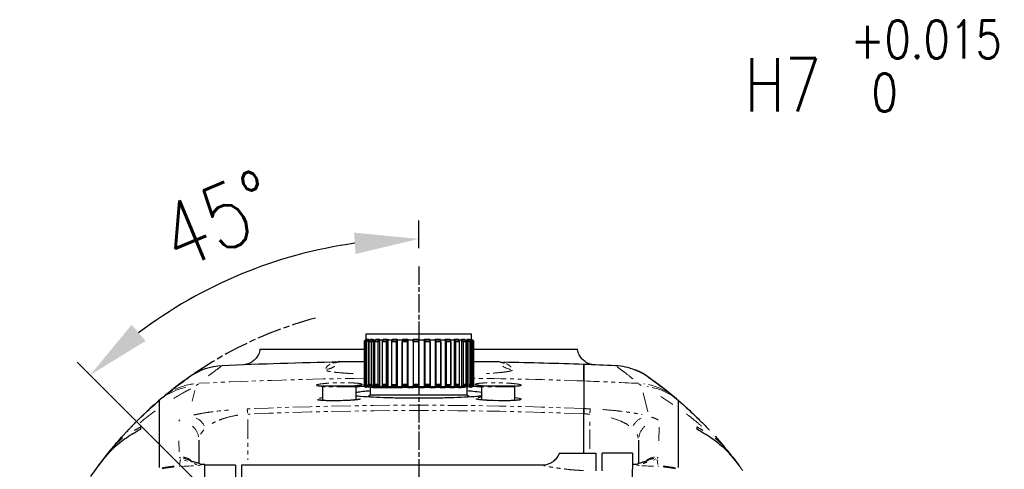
# Model space of a CAD drawing. Header units: millimetres. Extents: x 0 to 7327, y -11399 to -6123.
# Tile 69 of 87: x 1367 to 1851, y -7089 to -6868. Entities that reach past the tile are written whole.
import ezdxf

# ---------------------------------------------------------------- set-up
doc = ezdxf.new("R2010")
doc.units = ezdxf.units.MM
for name, pattern in [('AM_ISO08W050', [18, 12, -1.5, 3, -1.5]), ('SLD-가상선(이점쇄선)', [12.7, 6.35, -1.27, 1.27, -1.27, 1.27, -1.27]), ('SLD-실선', [0])]:
    doc.linetypes.add(name, pattern=pattern)
doc.layers.add('AM_5', color=3, linetype='Continuous', lineweight=25)
doc.layers.add('AM_7', color=4, linetype='AM_ISO08W050', lineweight=25)
doc.styles.add('HHI_Dims', font='simplex.shx', dxfattribs={"width": 0.8, "bigfont": 'whgtxt.shx'})
doc.dimstyles.new('HHI_Standard$2', dxfattribs={"dimtxt": 3.5, "dimasz": 3.5, "dimexe": 1, "dimexo": 1, "dimgap": 1.5, "dimtad": 1, "dimdec": 0, "dimdsep": 46, "dimtxsty": 'HHI_Dims', "dimcen": 0, "dimclrd": 1, "dimclre": 1, "dimclrt": 1, "dimadec": 3, "dimazin": 2, "dimtp": 0.1, "dimtm": 0.1, "dimtfac": 0.65, "dimtdec": 0, "dimtmove": 0, "dimatfit": 3, "dimldrblk": 'OPEN30', "dimfxl": 1, "dimlwd": -1, "dimlwe": -1, "dimarcsym": 1})

# ---------------------------------------------------------------- blocks, each defined once
blk = doc.blocks.new('g1g2g34')
at = {"color": 7, "linetype": 'SLD-실선', "lineweight": 25}
for p, q in [((-80.92, 102.57), (-83.34, 100.29)), ((-81.12, 102.41), (-80.76, 102.7)), ((-81.12, 102.42), (-81.12, 102.41)), ((-87.52, 97), (-84.42, 99.72)), ((-86.84, 97), (-84.42, 99.72)), ((-90.64, 91), (-89.5, 93.05)), ((-90.64, 91), (-89.8, 91)), ((-100.28, 83.74), (-99.22, 84.99)), ((-99.22, 84.99), (-99.22, 85)), ((-96.75, 85), (-98.44, 85)), ((-77.33, 85), (-96.75, 85)), ((-78.22, 70.93), (-78.22, 70)), ((-82, 70), (-82, 60)), ((-82, 70), (-76.72, 70)), ((78.22, 70), (-76.72, 70)), ((-76.19, 60), (-82, 60)), ((-82, 46.04), (-82, 58)), ((-82, 58), (-76.19, 58)), ((-116, 17.9), (-116, 52)), ((-105.6, 54), (-96.57, 54)), ((-82, 54), (-94.83, 54)), ((-82, 46.04), (-81, 45.54)), ((-78, 40.34), (-78, -58)), ((-104, 20.8), (-104, 31.2)), ((-99.24, 31.5), (-103.7, 31.5)), ((-112, 17.9), (-112, 26)), ((-99.13, 26), (-99.16, 25.05)), ((-103.7, 20.5), (-99.45, 20.5)), ((-119.21, 17.3), (-121, 17.3)), ((-121, -17.3), (-121, 17.3)), ((-119.3, 17.3), (-118.7, 17.9)), ((-118.7, 17.8), (-119.3, 17.21)), ((-119.3, 16.93), (-118.7, 17.52)), ((-119.3, 16.93), (-119.3, 17.21)), ((-118.7, 17.02), (-119.3, 16.46)), ((-118.8, 16.93), (-119.3, 16.93)), ((-119.3, 15.82), (-119.3, 16.46)), ((-119.3, 15.82), (-118.7, 16.38)), ((-118.4, 17.52), (-119, 16.92)), ((-119, 16.92), (-118.8, 16.92)), ((-118.4, 16.37), (-119, 15.81)), ((-118.7, 17.9), (-118.4, 17.9)), ((-118.7, 17.52), (-118.7, 17.8)), ((-104.4, 17.8), (-118.7, 17.8)), ((-118.7, 17.52), (-104.4, 17.52)), ((-118.7, 16.38), (-118.7, 17.02)), ((-104.4, 17.02), (-118.7, 17.02)), ((-118.7, 16.38), (-104.4, 16.38)), ((-118.4, 17.9), (-104.1, 17.9)), ((-118.4, 17.8), (-118.4, 17.52)), ((-118.4, 17.8), (-104.1, 17.8)), ((-118.4, 17.52), (-104.1, 17.52)), ((-118.4, 17.01), (-118.4, 16.37)), ((-118.4, 17.01), (-104.1, 17.01)), ((-118.4, 16.37), (-104.1, 16.37)), ((-104.4, 17.52), (-104.4, 17.8)), ((-104.4, 17.8), (-104.4, 17.8)), ((-104.4, 17.02), (-104.4, 16.38)), ((-104.39, 17.01), (-104.4, 17.02)), ((-103.5, 17.3), (-104.1, 17.9)), ((-104.1, 17.52), (-104.1, 17.8)), ((-104.1, 17.8), (-103.5, 17.2)), ((-103.5, 16.92), (-104.1, 17.52)), ((-104.1, 16.37), (-104.1, 17.01)), ((-104.1, 17.01), (-103.5, 16.45)), ((-103.5, 15.81), (-104.1, 16.37)), ((-104, 16.92), (-103.5, 16.92)), ((-103.8, 16.75), (-103.8, 16.93)), ((-100.36, 16.54), (-101, 15.9)), ((-119, 15.82), (-119.3, 15.82)), ((-118.7, 15.5), (-119.3, 14.99)), ((-119.3, 14.02), (-119.3, 14.99)), ((-119.3, 14.02), (-118.7, 14.52)), ((-119, 14.02), (-119.3, 14.02)), ((-118.7, 13.3), (-119.3, 12.87)), ((-119, 15.81), (-103.5, 15.81)), ((-118.4, 14.5), (-119, 14)), ((-119, 14), (-103.5, 14)), ((-119, 14), (-119, 13.08)), ((-118.7, 14.52), (-118.7, 15.5)), ((-104.4, 15.5), (-118.7, 15.5)), ((-118.7, 14.52), (-104.4, 14.52)), ((-118.7, 12.03), (-118.7, 13.3)), ((-104.4, 13.3), (-118.7, 13.3)), ((-118.4, 15.48), (-118.4, 14.5)), ((-118.4, 15.48), (-104.1, 15.48)), ((-118.4, 14.5), (-104.1, 14.5)), ((-118.4, 13.28), (-118.4, 12)), ((-118.4, 13.28), (-104.1, 13.28)), ((-104.4, 15.5), (-104.4, 14.52)), ((-104.38, 15.48), (-104.4, 15.5)), ((-104.4, 13.3), (-104.4, 12.03)), ((-104.37, 13.28), (-104.4, 13.3)), ((-104.1, 15.48), (-103.5, 14.98)), ((-104.1, 14.5), (-104.1, 15.48)), ((-103.5, 14), (-104.1, 14.5)), ((-104.1, 12), (-104.1, 13.28)), ((-104.1, 13.28), (-103.5, 12.85)), ((-103.8, 15.82), (-103.8, 16.05)), ((-103.8, 15.25), (-103.8, 15.82)), ((-103.8, 14.02), (-103.8, 14.99)), ((-103.8, 12.87), (-103.8, 14.02)), ((-101, 15.9), (-103.5, 15.9)), ((-103.5, 14.98), (-103.5, 14)), ((-103.5, 12.85), (-103.5, 14)), ((-101, 15.9), (-101, -11.24)), ((-119.3, 11.6), (-119.3, 12.87)), ((-119.3, 11.6), (-118.7, 12.03)), ((-119, 11.6), (-119.3, 11.6)), ((-118.7, 10.51), (-119.3, 10.19)), ((-119.3, 8.68), (-119.3, 10.19)), ((-118.4, 12), (-119, 11.58)), ((-119, 11.58), (-103.5, 11.58)), ((-119, 11.58), (-119, 10.16)), ((-118.7, 12.03), (-104.4, 12.03)), ((-118.7, 9.01), (-118.7, 10.51)), ((-104.4, 10.51), (-118.7, 10.51)), ((-118.4, 12), (-104.1, 12)), ((-118.4, 10.49), (-118.4, 8.98)), ((-118.4, 10.49), (-104.1, 10.49)), ((-104.4, 9.01), (-104.4, 10.51)), ((-104.36, 10.49), (-104.4, 10.51)), ((-103.5, 11.58), (-104.1, 12)), ((-104.1, 8.98), (-104.1, 10.49)), ((-104.1, 10.49), (-103.5, 10.16)), ((-103.8, 11.6), (-103.8, 12.87)), ((-103.8, 10.19), (-103.8, 11.6)), ((-103.8, 8.68), (-103.8, 10.19)), ((-103.5, 12.85), (-103.5, 11.58)), ((-103.5, 10.16), (-103.5, 11.58)), ((-103.5, 10.16), (-103.5, 8.65)), ((-119.3, 8.68), (-118.7, 9.01)), ((-119, 8.68), (-119.3, 8.68)), ((-118.7, 7.27), (-119.3, 7.06)), ((-119.3, 5.38), (-119.3, 7.06)), ((-118.4, 8.98), (-119, 8.65)), ((-119, 8.65), (-103.5, 8.65)), ((-119, 8.65), (-119, 7.03)), ((-118.7, 9.01), (-104.4, 9.01)), ((-118.7, 5.59), (-118.7, 7.27)), ((-104.4, 7.27), (-118.7, 7.27)), ((-118.4, 8.98), (-104.1, 8.98)), ((-118.4, 7.25), (-118.4, 5.57)), ((-118.4, 7.25), (-104.1, 7.25)), ((-104.4, 7.27), (-104.4, 5.59)), ((-104.33, 7.25), (-104.4, 7.27)), ((-103.5, 8.65), (-104.1, 8.98)), ((-104.1, 5.57), (-104.1, 7.25)), ((-104.1, 7.25), (-103.5, 7.03)), ((-103.8, 7.06), (-103.8, 8.68)), ((-103.8, 5.38), (-103.8, 7.06)), ((-103.5, 7.03), (-103.5, 8.65)), ((-103.5, 7.03), (-103.5, 5.35)), ((-119.3, 5.38), (-118.7, 5.59)), ((-119, 5.38), (-119.3, 5.38)), ((-118.7, 3.71), (-119.3, 3.62)), ((-119.3, 1.84), (-119.3, 3.62)), ((-118.4, 5.57), (-119, 5.35)), ((-119, 5.35), (-103.5, 5.35)), ((-119, 5.35), (-119, 3.59)), ((-118.7, 5.59), (-104.4, 5.59)), ((-118.7, 1.94), (-118.7, 3.71)), ((-104.4, 3.71), (-118.7, 3.71)), ((-118.4, 5.57), (-104.1, 5.57)), ((-118.4, 3.69), (-118.4, 1.91)), ((-118.4, 3.69), (-104.1, 3.69)), ((-104.4, 3.71), (-104.4, 1.94)), ((-104.23, 3.69), (-104.4, 3.71)), ((-103.5, 5.35), (-104.1, 5.57)), ((-104.1, 1.91), (-104.1, 3.69)), ((-104.1, 3.69), (-103.5, 3.59)), ((-103.8, 3.62), (-103.8, 5.38)), ((-103.8, 1.84), (-103.8, 3.62)), ((-103.5, 3.59), (-103.5, 5.35)), ((-103.5, 3.59), (-103.5, 1.81)), ((-119.3, 1.84), (-118.7, 1.94)), ((-119, 1.84), (-119.3, 1.84)), ((-119.3, 0.02), (-103.8, 0.02)), ((-119.3, -1.78), (-119.3, 0.02)), ((-118.7, -0.01), (-119.3, 0.02)), ((-118.4, 1.91), (-119, 1.81)), ((-119, 1.81), (-103.5, 1.81)), ((-119, 1.81), (-119, -0.01)), ((-118.7, 1.94), (-104.4, 1.94)), ((-118.4, 1.91), (-104.1, 1.91)), ((-103.8, 0.02), (-104.4, -0.01)), ((-103.5, 1.81), (-104.1, 1.91)), ((-103.8, 0.02), (-103.8, 1.84)), ((-103.8, -1.78), (-103.8, 0.02)), ((-103.5, -0.01), (-103.5, 1.81)), ((-119.3, -1.78), (-118.7, -1.81)), ((-118.4, -1.83), (-119, -1.8)), ((-119, -1.8), (-119, -3.6)), ((-118.7, -1.81), (-118.7, -0.01)), ((-104.4, -0.01), (-118.7, -0.01)), ((-118.7, -1.81), (-104.4, -1.81)), ((-118.4, -0.04), (-118.4, -1.83)), ((-118.4, -0.04), (-104.1, -0.04)), ((-118.4, -1.83), (-104.1, -1.83)), ((-104.4, -0.01), (-104.4, -1.81)), ((-104.1, -0.04), (-103.5, -0.01)), ((-104.1, -1.83), (-104.1, -0.04)), ((-103.5, -1.8), (-104.1, -1.83)), ((-103.8, -0.01), (-103.5, -0.01)), ((-103.8, -3.58), (-103.8, -1.78)), ((-103.5, -0.01), (-103.5, -1.8)), ((-103.5, -3.6), (-103.5, -1.8)), ((-119.3, -3.58), (-103.8, -3.58)), ((-119.3, -5.32), (-119.3, -3.58)), ((-118.7, -3.73), (-119.3, -3.58)), ((-119.3, -5.32), (-118.7, -5.47)), ((-119, -3.6), (-118.4, -3.76)), ((-119, -5.34), (-119, -7.04)), ((-118.7, -3.73), (-118.7, -5.47)), ((-104.4, -3.73), (-118.7, -3.73)), ((-118.7, -5.47), (-104.4, -5.47)), ((-118.4, -3.76), (-118.4, -5.5)), ((-118.4, -3.76), (-104.1, -3.76)), ((-118.4, -5.5), (-104.1, -5.5)), ((-103.8, -3.58), (-104.4, -3.73)), ((-104.4, -3.73), (-104.4, -5.47)), ((-104.1, -3.76), (-103.5, -3.6)), ((-104.1, -5.5), (-104.1, -3.76)), ((-103.5, -5.34), (-104.1, -5.5)), ((-103.8, -5.32), (-103.8, -3.58)), ((-103.8, -3.6), (-103.5, -3.6)), ((-103.8, -7.02), (-103.8, -5.32)), ((-103.5, -3.6), (-103.5, -5.34)), ((-103.5, -7.04), (-103.5, -5.34)), ((-103.4, -6.31), (-103.4, -14.17)), ((-119.3, -7.02), (-103.8, -7.02)), ((-119.3, -8.62), (-119.3, -7.02)), ((-118.7, -7.29), (-119.3, -7.02)), ((-119.3, -8.62), (-118.7, -8.89)), ((-119, -7.04), (-118.4, -7.31)), ((-119, -8.65), (-119, -10.17)), ((-104.4, -7.29), (-118.7, -7.29)), ((-118.7, -8.89), (-118.7, -7.29)), ((-118.7, -8.89), (-104.4, -8.89)), ((-118.4, -7.31), (-118.4, -8.92)), ((-118.4, -7.31), (-104.1, -7.31)), ((-118.4, -8.92), (-104.1, -8.92)), ((-103.8, -7.02), (-104.4, -7.29)), ((-104.4, -8.89), (-104.4, -7.29)), ((-104.1, -7.31), (-103.5, -7.04)), ((-104.1, -8.92), (-104.1, -7.31)), ((-103.5, -8.65), (-104.1, -8.92)), ((-103.8, -8.62), (-103.8, -7.02)), ((-103.8, -7.04), (-103.5, -7.04)), ((-103.8, -10.15), (-103.8, -8.62)), ((-103.5, -7.04), (-103.5, -8.65)), ((-103.5, -10.17), (-103.5, -8.65)), ((-119.3, -10.15), (-103.8, -10.15)), ((-119.3, -11.55), (-119.3, -10.15)), ((-118.7, -10.53), (-119.3, -10.15)), ((-119.3, -11.55), (-118.7, -11.93)), ((-119.3, -12.84), (-103.8, -12.84)), ((-119.3, -13.98), (-119.3, -12.84)), ((-118.7, -13.31), (-119.3, -12.84)), ((-119, -10.17), (-118.4, -10.55)), ((-119, -11.93), (-119, -12.86)), ((-119, -12.86), (-118.4, -13.33)), ((-104.4, -10.53), (-118.7, -10.53)), ((-118.7, -11.93), (-118.7, -10.53)), ((-118.7, -11.93), (-104.4, -11.93)), ((-118.4, -10.55), (-118.4, -11.95)), ((-118.4, -10.55), (-104.1, -10.55)), ((-118.4, -11.95), (-104.1, -11.95)), ((-103.8, -10.15), (-104.4, -10.53)), ((-104.4, -10.53), (-104.4, -11.93)), ((-103.8, -12.84), (-104.4, -13.31)), ((-104.1, -10.55), (-103.5, -10.17)), ((-104.1, -11.95), (-104.1, -10.55)), ((-103.5, -11.57), (-104.1, -11.95)), ((-104.1, -13.33), (-103.5, -12.86)), ((-103.8, -11.55), (-103.8, -10.15)), ((-103.8, -10.17), (-103.5, -10.17)), ((-103.8, -12.84), (-103.8, -11.55)), ((-103.8, -13.98), (-103.8, -12.84)), ((-103.5, -12.86), (-103.8, -12.86)), ((-103.5, -10.17), (-103.5, -11.57)), ((-103.5, -12.86), (-103.5, -11.57)), ((-103.5, -12.86), (-103.5, -13.99)), ((-101, -11.24), (-101, -15.9)), ((-119.3, -13.98), (-118.7, -14.44)), ((-119.3, -14.97), (-103.8, -14.97)), ((-119.3, -15.79), (-119.3, -14.97)), ((-118.7, -15.51), (-119.3, -14.97)), ((-119.3, -15.79), (-118.7, -16.33)), ((-119, -14.44), (-119, -14.98)), ((-119, -14.98), (-118.4, -15.52)), ((-104.4, -13.31), (-118.7, -13.31)), ((-118.7, -14.44), (-118.7, -13.31)), ((-118.7, -14.44), (-104.4, -14.44)), ((-118.7, -16.33), (-118.7, -15.51)), ((-104.4, -15.51), (-118.7, -15.51)), ((-118.4, -13.33), (-118.4, -14.46)), ((-104.1, -13.33), (-118.4, -13.33)), ((-104.1, -14.46), (-118.4, -14.46)), ((-118.4, -15.52), (-118.4, -16.34)), ((-104.1, -15.52), (-118.4, -15.52)), ((-104.4, -13.31), (-104.4, -14.44)), ((-103.8, -14.97), (-104.4, -15.51)), ((-104.4, -15.51), (-104.4, -16.33)), ((-104.1, -14.46), (-104.1, -13.33)), ((-103.5, -13.99), (-104.1, -14.46)), ((-104.1, -15.52), (-103.5, -14.98)), ((-104.1, -16.34), (-104.1, -15.52)), ((-103.5, -15.8), (-104.1, -16.34)), ((-103.8, -14.97), (-103.8, -13.98)), ((-103.8, -15.25), (-103.8, -14.97)), ((-103.5, -14.98), (-103.8, -14.98)), ((-103.8, -16.45), (-103.8, -16.09)), ((-103.5, -14.98), (-103.5, -13.99)), ((-103.5, -14.98), (-103.5, -15.8)), ((-103.5, -15.9), (-101, -15.9)), ((-101, -15.9), (-100.36, -16.54)), ((-121, -17.3), (-119.3, -17.3)), ((-119.3, -16.45), (-103.8, -16.45)), ((-119.3, -16.92), (-119.3, -16.45)), ((-118.7, -17.03), (-119.3, -16.45)), ((-119.3, -16.92), (-118.7, -17.5)), ((-119.3, -17.2), (-119, -17.2)), ((-119.3, -17.3), (-119.3, -17.2)), ((-118.7, -17.8), (-119.3, -17.2)), ((-119, -16.45), (-118.4, -17.04)), ((-119, -17.21), (-118.4, -17.81)), ((-118.7, -16.33), (-104.4, -16.33)), ((-104.4, -17.03), (-118.7, -17.03)), ((-118.7, -17.5), (-118.7, -17.03)), ((-118.7, -17.5), (-104.4, -17.5)), ((-104.4, -17.8), (-118.7, -17.8)), ((-118.7, -17.9), (-118.7, -17.8)), ((-118.7, -17.9), (-104.4, -17.9)), ((-104.1, -16.34), (-118.4, -16.34)), ((-118.4, -17.04), (-118.4, -17.5)), ((-104.1, -17.04), (-118.4, -17.04)), ((-104.1, -17.5), (-118.4, -17.5)), ((-118.4, -17.81), (-118.4, -17.9)), ((-104.1, -17.81), (-118.4, -17.81)), ((-116, -52), (-116, -17.78)), ((-112, -26), (-112, -17.78)), ((-103.8, -16.45), (-104.4, -17.03)), ((-104.4, -17.03), (-104.4, -17.5)), ((-103.8, -17.2), (-104.4, -17.8)), ((-104.4, -17.8), (-104.4, -17.9)), ((-104.1, -17.9), (-104.4, -17.9)), ((-104.1, -17.04), (-103.5, -16.45)), ((-103.5, -16.92), (-104.1, -17.5)), ((-104.1, -17.5), (-104.1, -17.04)), ((-104.1, -17.81), (-103.5, -17.21)), ((-103.5, -17.3), (-104.1, -17.9)), ((-104.1, -17.9), (-104.1, -17.81)), ((-103.5, -16.45), (-103.8, -16.45)), ((-103.8, -16.75), (-103.8, -16.45)), ((-103.5, -17.21), (-103.8, -17.21)), ((-104, -31.2), (-104, -20.8)), ((-99.44, -20.5), (-103.7, -20.5)), ((-111.53, -27.95), (-111.6, -27.25)), ((-103.7, -31.5), (-99.25, -31.5)), ((-78, -58), (-62.73, -58)), ((-78, -60), (-78, -70)), ((-78, -60), (-39.59, -60)), ((-78.22, -70), (-78.22, -70.93)), ((78.22, -70), (-78.22, -70)), ((-99.22, -84.99), (-100.28, -83.74)), ((-99.22, -85), (-99.22, -84.99)), ((-89.8, -91), (-90.64, -91)), ((-89.5, -93.05), (-90.64, -91)), ((-84.42, -99.72), (-87.02, -97)), ((-83.34, -100.29), (-80.92, -102.57)), ((-81.12, -102.41), (-81.12, -102.42))]:
    blk.add_line(p, q, dxfattribs=at)
at = {"color": 8, "linetype": 'SLD-가상선(이점쇄선)', "lineweight": 18}
for p, q in [((-97.95, 83.15), (-100.48, 79.27)), ((-90.5, 78.71), (-86.05, 78.56)), ((-80.64, 78.33), (-80.31, 78.05)), ((-80.08, 77.65), (-79.7, 76.86)), ((-78.24, 78.3), (-79.89, 78.04)), ((-77.63, 78.38), (-77.84, 78.36)), ((-95.51, 75), (-102.45, 73.34)), ((-104.07, 72.82), (-104.7, 72.07)), ((-86.84, 71.85), (-88.19, 71.48)), ((-78.07, 71.78), (-78.22, 71.56)), ((-78, 71.75), (-78.17, 71.08)), ((-77.92, 71.86), (-77.96, 71.89)), ((-77.95, 72.19), (-77.92, 72.15)), ((-83.35, 56), (-93.4, 56)), ((-103.7, 31.5), (-103.7, 20.5)), ((-111.53, 28.05), (-111.5, 28.25)), ((-99.12, 27.14), (-99.13, 26)), ((-103.7, -20.5), (-103.7, -31.5)), ((-111.5, -28.24), (-111.53, -28)), ((-92.97, -56), (-79.78, -56)), ((-89.61, -70.33), (-88.23, -71.46)), ((-104.7, -72.07), (-104.07, -72.82)), ((-102.45, -73.35), (-98.98, -74.22)), ((-78.25, -71.33), (-78.28, -71.41)), ((-78.17, -71.08), (-78, -71.75)), ((-77.96, -71.89), (-77.92, -71.86)), ((-77.92, -72.15), (-77.95, -72.19)), ((-79.35, -75.71), (-79.7, -76.85)), ((-92.46, -78.56), (-92.93, -78.17)), ((-82.43, -78.45), (-86.05, -78.56)), ((-80.31, -78.05), (-80.64, -78.33)), ((-79.89, -78.04), (-78.24, -78.3)), ((-77.84, -78.36), (-77.63, -78.38))]:
    blk.add_line(p, q, dxfattribs=at)
at = {"color": 7, "linetype": 'SLD-실선', "lineweight": 25, "flags": 128}
for points in [[(-87.52, 97), (-84.94, 99.27), (-84.79, 99.4)], [(-99.16, 85.06), (-96.71, 87.84), (-93.77, 90.98)], [(-106.96, -75.02), (-103.73, -79.43), (-101.75, -81.96)], [(-82.15, -101.59), (-79.46, -103.71), (-77.24, -105.37)]]:
    blk.add_lwpolyline(points, dxfattribs=at)
at = {"color": 8, "linetype": 'SLD-가상선(이점쇄선)', "lineweight": 18, "flags": 128}
for points in [[(-77.86, 73.08), (-77.83, 73.71), (-77.79, 74.48), (-77.75, 75.26), (-77.71, 76.04), (-77.67, 76.82)], [(-77.64, -77.45), (-77.67, -76.82), (-77.71, -76.04), (-77.75, -75.26), (-77.79, -74.48), (-77.83, -73.71)]]:
    blk.add_lwpolyline(points, dxfattribs=at)
at = {"color": 8, "linetype": 'SLD-가상선(이점쇄선)', "lineweight": 18}
for centre, radius, start, end in [((-82.42, 101.06), 2.41, 214.2714, 220.7542), ((-38.57, 76.36), 39.36, 168.7717, 174.6505), ((-38.26, 76.34), 39.38, 168.7362, 174.5923), ((-85.37, 71.23), 19.46, 149.5006, 172.7783), ((-84.45, 72.29), 19.48, 148.9487, 172.6455), ((-75.37, 77.78), 5.33, 186.539, 215.6006), ((-75.02, 77.43), 5.22, 185.0119, 212.6555), ((-74.21, 74.73), 5, 180.5568, 192.939), ((-88.31, 75.27), 5.7, 205.389, 242.3279), ((-86.56, 77.52), 5.46, 219.583, 262.2918), ((-72.21, 71.83), 5.75, 177.0817, 178.8511), ((-72.01, 71.86), 5.9, 177.8781, 179.6013), ((-94.12, 68.94), 12.95, 260.2996, 265.541), ((-115.32, 30.97), 5.97, 324.462, 351.9905), ((-117.39, 28.38), 5.89, 341.8971, 355.8), ((-117.39, -28.39), 5.89, 6.6415, 20.5448), ((-115.32, -30.97), 5.97, 8.0095, 35.538), ((-94.12, -68.94), 12.95, 94.459, 99.7004), ((-88.31, -75.27), 5.7, 117.6721, 154.611), ((-85.37, -71.23), 19.46, 187.2217, 210.4994), ((-86.56, -77.52), 5.46, 97.7082, 140.417), ((-74.21, -74.73), 5, 167.1247, 179.4398), ((-72.21, -71.83), 5.76, 181.4503, 183.2194), ((-72.01, -71.85), 5.9, 180.692, 182.4152), ((-84.48, -72.28), 19.45, 191.7453, 215.4618), ((-75.37, -77.77), 5.33, 144.306, 173.4634), ((-75.03, -77.43), 5.21, 147.4357, 175.0166), ((-38.57, -76.36), 39.36, 185.3495, 191.2283), ((-38.26, -76.34), 39.38, 185.4077, 191.2638), ((-82.42, -101.06), 2.41, 139.2458, 145.7286)]:
    blk.add_arc(centre, radius, start, end, dxfattribs=at)
at = {"color": 7, "linetype": 'SLD-실선', "lineweight": 25}
for centre, radius, start, end in [((0, 0), 130.65, 139.7769, 144.9565), ((-90.59, 63.53), 20, 144.9565, 158.426), ((-90.59, 63.53), 20, 158.426, 177.4782), ((1352, 0), 1463.99, 177.4782, 177.88614), ((1352, 0), 1463.99, 177.88614, 178.91111), ((-103.7, 31.2), 0.3, 90, 180), ((-103.7, 20.8), 0.3, 180, 270), ((-103.7, -20.8), 0.3, 90, 180), ((1352, 0), 1463.99, 181.01884, 182.5218), ((-103.7, -31.2), 0.3, 180, 270), ((-90.59, -63.53), 20, 182.5218, 215.0435)]:
    blk.add_arc(centre, radius, start, end, dxfattribs=at)
at = {"color": 8, "linetype": 'SLD-가상선(이점쇄선)', "lineweight": 18}
for centre, major_axis, ratio, start_param, end_param in [((1352, 0), (0, 1463.99), 0.996313, 1.521661, 1.533902), ((1513.29, 0), (1610.96, 0), 0.908766, 3.103174, 3.104699), ((1509.05, 0), (1604.99, 0), 0.908412, 3.103174, 3.104547), ((1352, 0), (0, 1463.99), 0.996313, 1.533902, 1.558569), ((1513.29, 0), (1610.96, 0), 0.908766, 3.104699, 3.180011), ((1509.05, 0), (1604.99, 0), 0.908412, 3.104547, 3.180011), ((1352, 0), (0, 1463.99), 0.996313, 1.582941, 1.619932)]:
    blk.add_ellipse(centre, major_axis=major_axis, ratio=ratio, start_param=start_param, end_param=end_param, dxfattribs=at)
for points, knots in [([(-77.56, 105.11), (-77.98, 104.78), (-79.05, 103.96), (-80.41, 102.86), (-81.24, 102.15), (-81.65, 101.79)], [0, 0, 0, 0, 0.2446661, 0.621215, 1, 1, 1, 1]), ([(-90.81, 92.59), (-91.54, 91.74), (-93.05, 89.97), (-94.3, 88.33), (-94.94, 87.48)], [0, 0, 0, 0, 0.48345, 1, 1, 1, 1]), ([(-93.75, 76.22), (-93.63, 76.59), (-93.3, 77.67), (-92.97, 78.12), (-92.76, 78.42)], [0, 0, 0, 0, 0.3512812, 1, 1, 1, 1]), ([(-79.01, 74.72), (-78.87, 74.29), (-78.73, 73.86), (-78.58, 73.52), (-78.58, 73.52)], [0, 0, 0, 0, 0.9981069, 1, 1, 1, 1]), ([(-96.25, 60.29), (-96.12, 61.91), (-95.89, 64.7), (-95.49, 67.92), (-95.07, 70.76), (-94.76, 72.28), (-94.58, 73.17)], [0, 0, 0, 0, 0.288, 0.497707, 0.707738, 1, 1, 1, 1]), ([(-106.33, 70.04), (-106.67, 69.62), (-107.88, 68.14), (-109.25, 66.26), (-109.89, 65.37), (-110.21, 64.93)], [0, 0, 0, 0, 0.1659201, 0.5821758, 1, 1, 1, 1]), ([(-90.99, 68.75), (-91.1, 68.6), (-91.58, 67.96), (-92.56, 66.12), (-93.32, 63.71), (-93.76, 62.33)], [0, 0, 0, 0, 0.110939, 0.489699, 1, 1, 1, 1]), ([(-76.29, 53.98), (-76.31, 53.45), (-76.38, 51.98), (-76.57, 49.68), (-76.84, 47.21), (-77.15, 45.03), (-77.44, 43.24), (-77.7, 41.81), (-77.82, 41.23), (-77.88, 40.93)], [0, 0, 0, 0, 0.087673, 0.24141, 0.399251, 0.548643, 0.702317, 0.848967, 1, 1, 1, 1]), ([(-103.99, 20.76), (-104.03, 20.37), (-104.13, 19.38), (-104.33, 18.58), (-104.56, 18.41), (-104.77, 19.13), (-104.93, 20.63), (-105.03, 22.74), (-105.05, 24.9), (-105.01, 27.11), (-104.91, 29.27), (-104.74, 31.37), (-104.53, 32.88), (-104.29, 33.62), (-104.07, 33.47), (-103.9, 32.72), (-103.84, 31.8), (-103.82, 31.47)], [0, 0, 0, 0, 0.046664, 0.119122, 0.191767, 0.264463, 0.337036, 0.409354, 0.481395, 0.526047, 0.598181, 0.670294, 0.742613, 0.815203, 0.887923, 0.960578, 1, 1, 1, 1]), ([(-100.12, 31.5), (-100.06, 31.96), (-99.94, 32.95), (-99.71, 33.61), (-99.49, 33.47), (-99.33, 32.76), (-99.27, 31.91), (-99.25, 31.65)], [0, 0, 0, 0, 0.196394, 0.429767, 0.663557, 0.897141, 1, 1, 1, 1]), ([(-111.26, 28.69), (-111.1, 29.01), (-110.84, 29.51), (-110.35, 30.01), (-110.17, 30.2)], [0, 0, 0, 0, 0.625742, 1, 1, 1, 1]), ([(-109.08, 30.66), (-108.99, 30.44), (-108.8, 29.96), (-108.53, 28.18), (-108.26, 25.63), (-108.11, 23.31), (-108.03, 22.14)], [0, 0, 0, 0, 0.226462, 0.485184, 0.738833, 1, 1, 1, 1]), ([(-99.16, 25.05), (-99.17, 24.55), (-99.21, 23.2), (-99.34, 21.27), (-99.53, 19.55), (-99.75, 18.56), (-99.98, 18.43), (-100.18, 19.06), (-100.27, 20.05), (-100.32, 20.5)], [0, 0, 0, 0, 0.0935, 0.247852, 0.402637, 0.557938, 0.71364, 0.869451, 1, 1, 1, 1]), ([(-103.82, -31.47), (-103.84, -31.79), (-103.9, -32.7), (-104.07, -33.45), (-104.29, -33.62), (-104.52, -32.91), (-104.74, -31.41), (-104.91, -29.31), (-105.01, -27.13), (-105.05, -24.92), (-105.03, -22.75), (-104.93, -20.66), (-104.77, -19.16), (-104.56, -18.42), (-104.34, -18.56), (-104.14, -19.36), (-104.03, -20.36), (-103.99, -20.75)], [0, 0, 0, 0, 0.038348, 0.11049, 0.182896, 0.255542, 0.328288, 0.400934, 0.473313, 0.518436, 0.590354, 0.662256, 0.73426, 0.806535, 0.879081, 0.951784, 1, 1, 1, 1]), ([(-99.66, -19.1), (-99.62, -19.26), (-99.51, -19.7), (-99.37, -20.84), (-99.31, -21.9), (-99.29, -22.2)], [0, 0, 0, 0, 0.2888066, 0.7972533, 1, 1, 1, 1]), ([(-107.99, -21.32), (-108.05, -22.43), (-108.19, -24.72), (-108.44, -27.38), (-108.72, -29.52), (-108.92, -30.21), (-109.02, -30.56)], [0, 0, 0, 0, 0.232678, 0.480085, 0.734526, 1, 1, 1, 1]), ([(-99.12, -26.95), (-99.12, -27.47), (-99.11, -28.83), (-99.17, -30.78), (-99.3, -32.49), (-99.48, -33.47), (-99.71, -33.61), (-99.93, -32.98), (-100.06, -31.97), (-100.12, -31.5)], [0, 0, 0, 0, 0.095688, 0.248959, 0.402302, 0.556032, 0.710327, 0.865134, 1, 1, 1, 1]), ([(-109.75, -30.49), (-110.09, -30.21), (-110.64, -29.76), (-110.97, -29.25), (-111.1, -29.05)], [0, 0, 0, 0, 0.615657, 1, 1, 1, 1]), ([(-94.41, -59.21), (-94.36, -59.5), (-94.1, -61.12), (-93.49, -63.46), (-92.6, -65.89), (-92.01, -67.05), (-91.7, -67.64)], [0, 0, 0, 0, 0.0720301, 0.4159271, 0.7044609, 1, 1, 1, 1]), ([(-94.45, -73.6), (-94.55, -73.19), (-94.81, -72.18), (-95.22, -69.79), (-95.7, -66.47), (-95.98, -63.49), (-96.13, -61.83)], [0, 0, 0, 0, 0.172196, 0.426614, 0.680572, 1, 1, 1, 1]), ([(-110.36, -64.72), (-110.32, -64.77), (-110.19, -64.95), (-109.26, -66.27), (-107.98, -67.95), (-107.34, -68.79)], [0, 0, 0, 0, 0.165706, 0.581977, 1, 1, 1, 1]), ([(-78.15, -72.59), (-78.19, -72.67), (-78.33, -72.97), (-78.48, -73.29), (-78.58, -73.52)], [0, 0, 0, 0, 0.290963, 1, 1, 1, 1]), ([(-103.02, -74.7), (-102.64, -75.44), (-101.58, -77.48), (-100.25, -79.65), (-99.4, -81.03)], [0, 0, 0, 0, 0.360554, 1, 1, 1, 1]), ([(-95.84, -86.25), (-95.59, -86.61), (-94.3, -88.4), (-92.69, -90.35), (-91.4, -91.91)], [0, 0, 0, 0, 0.196874, 1, 1, 1, 1]), ([(-82.72, -100.85), (-82.6, -100.95), (-82.09, -101.41), (-81.22, -102.17), (-80.33, -102.9), (-79.97, -103.21)], [0, 0, 0, 0, 0.157488, 0.649941, 1, 1, 1, 1])]:
    blk.add_open_spline(points, degree=3, knots=knots, dxfattribs=at)
at = {"color": 7, "linetype": 'SLD-실선', "lineweight": 25}
for points, knots in [([(-80.92, 102.57), (-80.55, 102.86), (-79.72, 103.52), (-78.54, 104.42), (-77.28, 105.34), (-76.71, 105.76), (-76.45, 105.95), (-76.33, 106.03)], [0, 0, 0, 0, 0.346847, 0.785316, 0.9078, 0.960189, 1, 1, 1, 1]), ([(-83.34, 100.29), (-84.6, 98.78), (-87.1, 95.8), (-88.9, 92.59), (-89.8, 91)], [0, 0, 0, 0, 0.503687, 1, 1, 1, 1]), ([(-84.42, 99.72), (-83.41, 100.56), (-82.26, 101.52), (-81.26, 102.3), (-81.13, 102.4)], [0, 0, 0, 0, 0.87633, 1, 1, 1, 1]), ([(-99.22, 85), (-98.03, 86.35), (-96.18, 88.48), (-93.23, 91.54), (-91.24, 93.54), (-89.89, 94.8), (-89.5, 95.16)], [0, 0, 0, 0, 0.423227, 0.663605, 0.904026, 1, 1, 1, 1]), ([(-96.75, 85), (-97.29, 85), (-98.27, 85), (-99.06, 85), (-99.16, 85), (-99.22, 85)], [0, 0, 0, 0, 0.374109, 0.686953, 1, 1, 1, 1]), ([(-77.33, 85), (-79.49, 85), (-86.07, 85), (-92.46, 85), (-96.75, 85)], [0, 0, 0, 0, 0.327598, 1, 1, 1, 1]), ([(-106.95, 75.05), (-106.87, 75.16), (-106.71, 75.38), (-105.41, 77.2), (-103.38, 79.94), (-101.31, 82.47), (-100.28, 83.74)], [0, 0, 0, 0, 0.240298, 0.492412, 0.746004, 1, 1, 1, 1]), ([(-107.37, 74.49), (-107.44, 74.38), (-107.66, 74.04), (-108.21, 73.09), (-108.78, 72), (-109.06, 71.2), (-109.17, 70.88)], [0, 0, 0, 0, 0.129496, 0.410335, 0.762755, 1, 1, 1, 1]), ([(-79.41, 74.6), (-79.41, 74.61), (-79.45, 74.67), (-79.32, 74.4), (-79.18, 73.94), (-79.05, 73.47), (-79.01, 73.31)], [0, 0, 0, 0, 0.014951, 0.343063, 0.767591, 1, 1, 1, 1]), ([(-78.58, 72), (-79.09, 72), (-81.67, 72), (-84.23, 72), (-86.28, 72)], [0, 0, 0, 0, 0.1957153, 1, 1, 1, 1]), ([(-79.01, 73.34), (-78.99, 73.26), (-78.85, 72.7), (-78.58, 71.96), (-78.37, 71.46), (-78.28, 71.25)], [0, 0, 0, 0, 0.0828635, 0.5979515, 1, 1, 1, 1]), ([(-78.32, 71.23), (-78.27, 71.1), (-78.21, 70.93), (-78.22, 70.93), (-78.22, 70.93)], [0, 0, 0, 0, 0.773424, 1, 1, 1, 1]), ([(-110.92, 57.02), (-110.93, 56.95), (-110.97, 56.64), (-111.21, 55.74), (-111.81, 54.53), (-112.89, 53.32), (-114.23, 52.47), (-115.33, 51.99), (-115.95, 52), (-115.97, 52)], [0, 0, 0, 0, 0.0269805, 0.123906, 0.3656319, 0.5495229, 0.7557883, 0.9895294, 1, 1, 1, 1]), ([(-110.99, 54), (-110.77, 54), (-110.32, 54), (-107.17, 54), (-105.6, 54)], [0, 0, 0, 0, 0.4995175, 1, 1, 1, 1]), ([(-105.6, 54), (-107.17, 54), (-110.32, 54), (-110.77, 54), (-110.99, 54)], [0, 0, 0, 0, 0.4995175, 1, 1, 1, 1]), ([(-96.57, 54), (-96.45, 54), (-96.2, 54), (-95.29, 54), (-94.83, 54)], [0, 0, 0, 0, 0.499669, 1, 1, 1, 1]), ([(-94.83, 54), (-95.29, 54), (-96.2, 54), (-96.45, 54), (-96.57, 54)], [0, 0, 0, 0, 0.499611, 1, 1, 1, 1]), ([(-81.05, 45.49), (-80.8, 45.37), (-80.1, 45.01), (-79.26, 44.09), (-78.55, 42.97), (-78.17, 41.88), (-78.01, 41.01), (-78.01, 40.52), (-78.01, 40.35)], [0, 0, 0, 0, 0.132227, 0.372693, 0.582221, 0.763971, 0.917465, 1, 1, 1, 1]), ([(-104.02, 32.97), (-104.01, 32.95), (-103.99, 32.89), (-103.9, 32.44), (-103.85, 31.83), (-103.82, 31.47)], [0, 0, 0, 0, 0.2020365, 0.5393104, 1, 1, 1, 1]), ([(-99.44, 32.97), (-99.43, 32.95), (-99.41, 32.89), (-99.32, 32.42), (-99.22, 31.46), (-99.14, 29.91), (-99.11, 28.02), (-99.12, 26.67), (-99.13, 26.03)], [0, 0, 0, 0, 0.077182, 0.206026, 0.389637, 0.593827, 0.806858, 1, 1, 1, 1]), ([(-111.61, 27.32), (-111.61, 27.26), (-111.63, 27.16), (-111.74, 26.67), (-111.92, 26.22), (-112.01, 26)], [0, 0, 0, 0, 0.36984, 0.6889, 1, 1, 1, 1]), ([(-111.61, 27.32), (-111.6, 27.44), (-111.58, 27.86), (-111.55, 27.94), (-111.54, 28.01)], [0, 0, 0, 0, 0.282979, 1, 1, 1, 1]), ([(-99.15, 25.05), (-99.15, 25.01), (-99.17, 24.26), (-99.24, 22.84), (-99.37, 21.04), (-99.51, 19.8), (-99.65, 19.15), (-99.67, 19.09), (-99.68, 19.07)], [0, 0, 0, 0, 0.014191, 0.250398, 0.487018, 0.721303, 0.908344, 1, 1, 1, 1]), ([(-103.99, 20.77), (-104.03, 20.42), (-104.11, 19.69), (-104.23, 19.15), (-104.25, 19.09), (-104.26, 19.07)], [0, 0, 0, 0, 0.38302, 0.797092, 1, 1, 1, 1]), ([(-103.95, 17.82), (-103.92, 18.24), (-103.83, 19.31), (-103.73, 20.1), (-103.66, 20.58)], [0, 0, 0, 0, 0.387079, 1, 1, 1, 1]), ([(-101.81, 20.5), (-101.94, 19.63), (-102.14, 18.31), (-102.29, 16.52), (-102.34, 15.9)], [0, 0, 0, 0, 0.6560822, 1, 1, 1, 1]), ([(-100.65, 20.5), (-100.6, 20.03), (-100.45, 18.47), (-100.25, 15.03), (-100.07, 10.39), (-99.96, 5.29), (-99.93, 0), (-99.96, -5.3), (-100.07, -10.39), (-100.25, -15.03), (-100.45, -18.48), (-100.6, -20.03), (-100.65, -20.5)], [0, 0, 0, 0, 0.049393, 0.161909, 0.274675, 0.386925, 0.500021, 0.613125, 0.725375, 0.838151, 0.950673, 1, 1, 1, 1]), ([(-103.5, -5.64), (-103.47, -5.71), (-103.39, -5.93), (-103.4, -6.16), (-103.4, -6.31)], [0, 0, 0, 0, 0.350507, 1, 1, 1, 1]), ([(-102.34, -15.9), (-102.29, -16.51), (-102.17, -17.96), (-101.98, -19.46), (-101.85, -20.27), (-101.81, -20.5)], [0, 0, 0, 0, 0.342468, 0.813588, 1, 1, 1, 1]), ([(-104.26, -19.06), (-104.26, -19.06), (-104.28, -19.03), (-104.22, -19.18), (-104.13, -19.63), (-104.04, -20.2), (-103.99, -20.71), (-103.99, -20.75)], [0, 0, 0, 0, 0.004012, 0.195751, 0.514704, 0.963845, 1, 1, 1, 1]), ([(-103.67, -20.47), (-103.74, -20.02), (-103.84, -19.22), (-103.93, -18.13), (-103.96, -17.66)], [0, 0, 0, 0, 0.566235, 1, 1, 1, 1]), ([(-99.68, -19.06), (-99.69, -19.06), (-99.7, -19.03), (-99.64, -19.18), (-99.55, -19.61), (-99.41, -20.6), (-99.33, -21.65), (-99.29, -22.2)], [0, 0, 0, 0, 0.002745, 0.133949, 0.352204, 0.659544, 1, 1, 1, 1]), ([(-99.29, -22.2), (-99.26, -22.63), (-99.18, -23.77), (-99.15, -25.14), (-99.13, -26)], [0, 0, 0, 0, 0.377521, 1, 1, 1, 1]), ([(-112.01, -26.01), (-111.97, -26.09), (-111.82, -26.39), (-111.72, -26.8), (-111.63, -27.13), (-111.62, -27.22), (-111.61, -27.26)], [0, 0, 0, 0, 0.121486, 0.453048, 0.739767, 1, 1, 1, 1]), ([(-99.12, -26.95), (-99.12, -27), (-99.11, -27.77), (-99.12, -29.2), (-99.19, -31), (-99.29, -32.24), (-99.41, -32.88), (-99.42, -32.94), (-99.43, -32.96)], [0, 0, 0, 0, 0.018697, 0.254817, 0.491062, 0.72477, 0.910682, 1, 1, 1, 1]), ([(-99.13, -26), (-99.13, -26), (-99.12, -26.32), (-99.12, -26.64), (-99.12, -26.95)], [0, 0, 0, 0, 0.0180564, 1, 1, 1, 1]), ([(-103.82, -31.47), (-103.84, -31.75), (-103.89, -32.39), (-103.99, -32.88), (-104, -32.94), (-104.01, -32.96)], [0, 0, 0, 0, 0.333047, 0.78356, 1, 1, 1, 1]), ([(-111.16, -49.19), (-111.15, -49.57), (-111.12, -50.41), (-111.1, -50.95), (-111.1, -51.01), (-111.1, -51.03)], [0, 0, 0, 0, 0.3463813, 0.757103, 1, 1, 1, 1]), ([(-116, -51.98), (-115.99, -51.98), (-115.41, -51.97), (-114.37, -52.41), (-113.08, -53.17), (-112.16, -54.11), (-111.54, -55.05), (-111.18, -55.91), (-111, -56.52), (-110.95, -56.83), (-110.94, -56.89)], [0, 0, 0, 0, 0.001149, 0.232726, 0.429508, 0.60117, 0.749698, 0.874404, 0.973101, 1, 1, 1, 1]), ([(-86.28, -72), (-85.3, -72), (-83.25, -72), (-80.68, -72), (-79.09, -72), (-78.58, -72)], [0, 0, 0, 0, 0.383336, 0.803612, 1, 1, 1, 1]), ([(-79.01, -73.29), (-79.09, -73.59), (-79.24, -74.16), (-79.41, -74.59), (-79.4, -74.57), (-79.4, -74.56)], [0, 0, 0, 0, 0.4440553, 0.8368755, 1, 1, 1, 1]), ([(-78.28, -71.25), (-78.42, -71.56), (-78.66, -72.13), (-78.9, -72.96), (-79.01, -73.35)], [0, 0, 0, 0, 0.5400441, 1, 1, 1, 1]), ([(-78.22, -70.94), (-78.22, -70.94), (-78.21, -70.93), (-78.28, -71.11), (-78.32, -71.24)], [0, 0, 0, 0, 0.302675, 1, 1, 1, 1]), ([(-100.28, -83.74), (-101.31, -82.48), (-103.36, -79.97), (-105.37, -77.25), (-106.55, -75.61), (-106.7, -75.39), (-106.75, -75.32)], [0, 0, 0, 0, 0.2847273, 0.5698648, 0.8564917, 1, 1, 1, 1]), ([(-89.5, -95.16), (-89.8, -94.88), (-91.69, -93.14), (-95.03, -89.72), (-97.68, -86.73), (-99.22, -85)], [0, 0, 0, 0, 0.073724, 0.462462, 1, 1, 1, 1]), ([(-99.22, -85), (-99.16, -85), (-99.03, -85), (-98.19, -85), (-97.22, -85), (-96.75, -85)], [0, 0, 0, 0, 0.336904, 0.674073, 1, 1, 1, 1]), ([(-99.22, -85), (-99.2, -85), (-99.13, -85), (-98.56, -85), (-97.67, -85), (-97.06, -85), (-96.75, -85)], [0, 0, 0, 0, 0.1964847, 0.5980292, 0.7989888, 1, 1, 1, 1]), ([(-96.75, -85), (-96.2, -85), (-92.71, -85), (-86.28, -85), (-80.27, -85), (-77.33, -85)], [0, 0, 0, 0, 0.086215, 0.552112, 1, 1, 1, 1]), ([(-96.75, -85), (-96.2, -85), (-92.71, -85), (-86.28, -85), (-80.27, -85), (-77.33, -85)], [0, 0, 0, 0, 0.086215, 0.552112, 1, 1, 1, 1]), ([(-93.75, -91), (-93.75, -91), (-93.74, -91), (-93.69, -91), (-93.68, -91)], [0, 0, 0, 0, 0.784454, 1, 1, 1, 1]), ([(-89.8, -91), (-88.9, -92.59), (-87.1, -95.8), (-84.6, -98.78), (-83.34, -100.29)], [0, 0, 0, 0, 0.496313, 1, 1, 1, 1]), ([(-84.42, -99.72), (-84.54, -99.61), (-85.55, -98.75), (-86.62, -97.83), (-87.42, -97.09), (-87.51, -97)], [0, 0, 0, 0, 0.105967, 0.893523, 1, 1, 1, 1]), ([(-80.76, -102.7), (-81.5, -102.11), (-82.7, -101.16), (-83.95, -100.11), (-84.42, -99.72)], [0, 0, 0, 0, 0.622355, 1, 1, 1, 1]), ([(-76.33, -106.03), (-76.41, -105.98), (-76.61, -105.83), (-76.95, -105.58), (-77.49, -105.19), (-78.06, -104.76), (-78.74, -104.26), (-79.48, -103.69), (-80.23, -103.12), (-80.71, -102.74), (-80.92, -102.57)], [0, 0, 0, 0, 0.0264837, 0.0710265, 0.1233931, 0.2482965, 0.368404, 0.5415458, 0.7943668, 1, 1, 1, 1]), ([(-77.13, -105.46), (-77.11, -105.47), (-77.1, -105.48), (-77.09, -105.48), (-77.09, -105.48), (-77.09, -105.48)], [0, 0, 0, 0, 0.698618, 0.977166, 1, 1, 1, 1])]:
    blk.add_open_spline(points, degree=3, knots=knots, dxfattribs=at)
at = {"layer": 'AM_7', "ltscale": 0.5}
blk.add_line((-143.02, 0), (143.02, 0), dxfattribs=at)
blk = doc.blocks.new('*D97')
at = {"layer": 'AM_5', "color": 1, "transparency": 16777216}
for p, q in [((1562.99, -6980.07), (1562.99, -6966.44)), ((1512.61, -7153.22), (1395.29, -7035.9))]:
    blk.add_line(p, q, dxfattribs=at)
blk.add_arc((1562.99, -7203.6), 228.16, 97.9165, 127.0835, dxfattribs=at)
for points in [[(1531.21, -6972.37), (1531.93, -6982.85), (1562.99, -6975.44)], [(1428.86, -7025.54), (1421.97, -7017.62), (1401.66, -7042.26)]]:
    blk.add_solid(points, dxfattribs=at)
at = {"layer": 'Defpoints', "color": 0, "transparency": 16777216}
for p in [(1503.94, -6983.21), (1562.99, -6989.07), (1518.98, -7159.58), (1540.19, -7180.8), (1562.99, -7418.13)]:
    blk.add_point(p, dxfattribs=at)
at = {"layer": 'AM_5', "color": 1, "transparency": 16777216, "insert": (1464.49, -6965.78), "char_height": 31.5, "attachment_point": 5, "rotation": 22.5, "style": 'HHI_Dims'}
blk.add_mtext('45°', dxfattribs=at)
blk = doc.blocks.new('_Open30')
at = {"color": 0, "linetype": 'ByBlock', "lineweight": -2}
for p, q in [((-1, 0.268), (0, 0)), ((0, 0), (-1, -0.268)), ((0, 0), (-1, 0))]:
    blk.add_line(p, q, dxfattribs=at)

msp = doc.modelspace()

# ---------------------------------------------------------------- linework, layer by layer
at = {"layer": 'AM_7'}
msp.add_arc((1562.99, -7203.6), 195.98, 105, 207.7552, dxfattribs=at)

# ---------------------------------------------------------------- block references
at = {"color": 1, "xscale": 1.5, "yscale": 1.5, "zscale": 1.5, "rotation": 270}
msp.add_blockref('g1g2g34', (1562.99, -7203.6), dxfattribs=at)

# ---------------------------------------------------------------- texts
at = {"layer": 'AM_5', "color": 2, "insert": (1786.1, -6890.54), "char_height": 26.25, "attachment_point": 5, "style": 'HHI_Dims'}
msp.add_mtext('H7 {\\H2x;}{\\A2;\\H0.71x;\\C3;\\S+0.015^  0;}', dxfattribs=at)

# ---------------------------------------------------------------- dimensions: what is measured, and where the dimension line sits
at = {"layer": 'AM_5'}
dim = msp.add_angular_dim_2l(base=(1503.9416, -6983.2119), line1=((1540.1904, -7180.7963), (1518.9772, -7159.5831)), line2=((1562.9946, -6989.0688), (1562.9946, -7418.1321)), dimstyle='HHI_Standard$2', override={"dimscale": 9}, dxfattribs=at)
dim.commit()
dim.dimension.update_dxf_attribs({"geometry": '*D97', "text_midpoint": (1464.4869, -6965.7818)})

doc.saveas('drawing.dxf')
